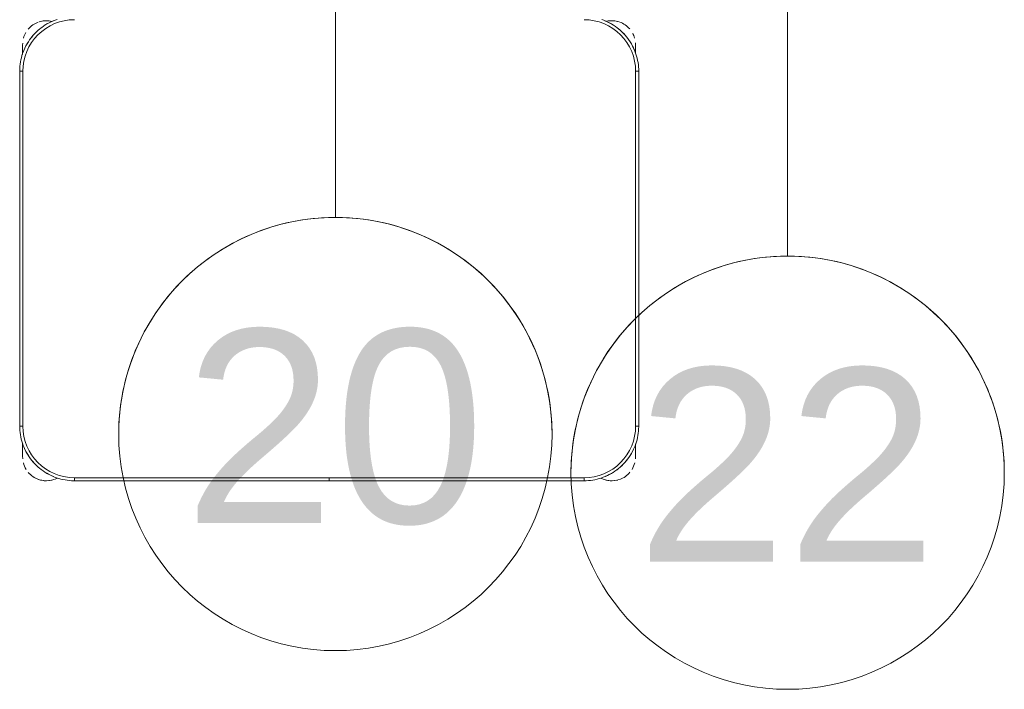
# Model space of a CAD drawing. Header units: metres. Extents: x 3 to 43.5, y -74 to -48.5.
# Tile 42 of 209: x 37.373 to 38.327, y -61.233 to -60.584. Entities that reach past the tile are written whole.
import ezdxf

# ---------------------------------------------------------------- set-up
doc = ezdxf.new("R2010")
doc.units = ezdxf.units.M
doc.layers.add('I-FURN', color=7, linetype='Continuous', lineweight=18)
doc.layers.add('M-MNTG-IDEN', color=1, linetype='Continuous', lineweight=9, true_color=0xff0000)
doc.styles.add('Arial_1', font='arial.ttf', dxfattribs={"height": 0.1874999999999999})

# ---------------------------------------------------------------- blocks, each defined once
blk = doc.blocks.new('ConjuntoParaAlunoTamanho6 - CJA06_ConjuntoParaAlunoTamanho6-V40-1PAV - FRIGORÍFICA')
at = {"layer": 'I-FURN', "color": 253, "true_color": 0xaaaaaa}
for p, q in [((-0.297125, 0.02878273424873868), (-0.297125, 0.0379715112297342)), ((-0.2971250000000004, 0.03797151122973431), (-0.2971250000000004, 0.02827850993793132)), ((0.2968749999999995, 0.03797151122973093), (0.2968749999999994, 0.02961464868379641)), ((0.2968749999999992, 0.03299232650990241), (0.2968749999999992, 0.03797151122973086)), ((-0.2999999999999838, 0.01196651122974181), (-0.2999999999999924, -0.332033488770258)), ((-0.2999999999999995, 0.01196651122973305), (-0.2969999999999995, 0.01196651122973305)), ((-0.2999999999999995, 0.01196651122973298), (-0.3000000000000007, -0.3320334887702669)), ((0.3000000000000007, 0.01196651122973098), (0.2970000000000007, 0.01196651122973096)), ((0.3000000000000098, -0.3320334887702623), (0.3000000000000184, 0.01196651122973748)), ((0.2999999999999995, -0.3320334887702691), (0.3000000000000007, 0.01196651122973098)), ((-0.3000000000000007, -0.332033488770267), (-0.2970000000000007, -0.3320334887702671)), ((0.2999999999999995, -0.3320334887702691), (0.2969999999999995, -0.3320334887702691)), ((-0.2971250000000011, -0.3483454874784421), (-0.2971250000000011, -0.353940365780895)), ((-0.2971250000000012, -0.348683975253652), (-0.2971250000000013, -0.3620284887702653)), ((0.2968749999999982, -0.3539403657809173), (0.2968749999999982, -0.3492015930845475)), ((0.2968749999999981, -0.3620284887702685), (0.2968749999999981, -0.3496064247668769)), ((-0.2971250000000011, -0.3570493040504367), (-0.2971250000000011, -0.3620284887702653)), ((0.2968749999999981, -0.3620284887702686), (0.2968749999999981, -0.3570493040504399)), ((-0.247000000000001, -0.3850334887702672), (-0.247000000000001, -0.3820334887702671)), ((-0.2469999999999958, -0.3850334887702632), (-4.999999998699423e-05, -0.3850334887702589)), ((-0.2470000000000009, -0.3850334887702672), (-5.000000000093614e-05, -0.3850334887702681)), ((-5.000000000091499e-05, -0.382033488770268), (-5.000000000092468e-05, -0.3850334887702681)), ((4.999999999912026e-05, -0.3850334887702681), (4.999999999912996e-05, -0.382033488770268)), ((5.00000000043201e-05, -0.3850334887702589), (0.2470000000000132, -0.3850334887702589)), ((4.999999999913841e-05, -0.3850334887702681), (0.2469999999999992, -0.3850334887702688)), ((0.2469999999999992, -0.3850334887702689), (0.2469999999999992, -0.3820334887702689))]:
    blk.add_line(p, q, dxfattribs=at)
at = {"layer": 'I-FURN', "color": 253, "true_color": 0xaaaaaa, "flags": 128}
for points in [[(-0.2636720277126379, 0.06227598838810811), (-0.2656705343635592, 0.06156904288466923), (-0.2676391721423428, 0.0607827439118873), (-0.2695747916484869, 0.05991834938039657), (-0.2714742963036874, 0.05897724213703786), (-0.273334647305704, 0.05796092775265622), (-0.2751528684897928, 0.05687103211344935), (-0.2769260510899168, 0.05570929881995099), (-0.2786513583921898, 0.05447758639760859), (-0.2803260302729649, 0.05317786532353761), (-0.2819473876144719, 0.05181221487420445), (-0.2835128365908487, 0.05038281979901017), (-0.2850198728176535, 0.04889196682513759), (-0.2864660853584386, 0.04734204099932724), (-0.2878491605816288, 0.04573552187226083), (-0.289166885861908, 0.04407497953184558), (-0.2904171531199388, 0.04236307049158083), (-0.2915979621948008, 0.04060253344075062), (-0.29270742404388, 0.03879618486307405), (-0.2937437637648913, 0.03694691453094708), (-0.2947053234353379, 0.03505768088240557), (-0.2955905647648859, 0.03313150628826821), (-0.2963980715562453, 0.03117147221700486), (-0.2971265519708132, 0.02918071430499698), (-0.2977748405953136, 0.02716241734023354), (-0.2983419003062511, 0.02511981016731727), (-0.2988268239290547, 0.02305616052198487), (-0.2992288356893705, 0.02097476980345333), (-0.2995472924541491, 0.01887896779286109), (-0.2997816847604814, 0.01677210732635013), (-0.299931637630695, 0.01465755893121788), (-0.2999969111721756, 0.0125387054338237), (-0.2999999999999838, 0.01196651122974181)], [(0.3000000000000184, 0.01196651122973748), (0.299957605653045, 0.01408594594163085), (0.2998304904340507, 0.01620199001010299), (0.2996188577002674, 0.01831125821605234), (0.299323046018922, 0.02041037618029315), (0.2989435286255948, 0.0224959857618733), (0.2984809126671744, 0.02456475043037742), (0.2979359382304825, 0.02661336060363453), (0.2973094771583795, 0.02863853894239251), (0.2966025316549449, 0.03063704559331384), (0.2958162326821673, 0.0326056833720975), (0.2949518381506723, 0.03454130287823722), (0.2940107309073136, 0.03644080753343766), (0.2929944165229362, 0.03830115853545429), (0.291904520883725, 0.04011937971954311), (0.2907427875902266, 0.04189256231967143), (0.2895110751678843, 0.04361786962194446), (0.2882113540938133, 0.04529254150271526), (0.2868457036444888, 0.04691389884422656), (0.2854163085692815, 0.04847934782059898), (0.2839254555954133, 0.04998638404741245), (0.2823755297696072, 0.05143259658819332), (0.2807690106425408, 0.0528156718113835), (0.2791084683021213, 0.05413339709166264), (0.2773965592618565, 0.05538366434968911), (0.2756360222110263, 0.05656447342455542), (0.2738296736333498, 0.05767393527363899), (0.2719804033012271, 0.05871027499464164), (0.2700911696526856, 0.05967183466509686), (0.2681649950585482, 0.06055707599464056), (0.2662049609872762, 0.0613645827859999), (0.2642142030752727, 0.06209306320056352)], [(-0.2971249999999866, 0.03797151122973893), (-0.2971249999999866, 0.03795791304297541), (-0.2971249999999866, 0.03791714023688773), (-0.2971249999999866, 0.03784925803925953), (-0.2971249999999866, 0.03775437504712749), (-0.2971249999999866, 0.03763264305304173), (-0.2971249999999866, 0.03748425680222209), (-0.2971249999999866, 0.03730945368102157), (-0.2971249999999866, 0.03710851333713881), (-0.2971249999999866, 0.0368817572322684), (-0.2971249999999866, 0.03662954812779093), (-0.2971249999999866, 0.03635228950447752), (-0.2971249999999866, 0.03605042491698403), (-0.2971249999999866, 0.03572443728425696), (-0.2971249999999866, 0.03537484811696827), (-0.2971249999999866, 0.03500221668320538), (-0.2971249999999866, 0.03460713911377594), (-0.2971249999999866, 0.03419024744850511), (-0.2971249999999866, 0.03375220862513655), (-0.2971249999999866, 0.0332937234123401), (-0.2971249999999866, 0.03281552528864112), (-0.2971249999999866, 0.03231837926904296), (-0.2971249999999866, 0.03180308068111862), (-0.2971249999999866, 0.03127045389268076), (-0.2971249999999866, 0.03072135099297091), (-0.2971249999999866, 0.03015665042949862), (-0.2971249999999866, 0.02957725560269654), (-0.2971249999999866, 0.02898409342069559)], [(0.2968750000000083, 0.03000167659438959), (0.2968750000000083, 0.03057043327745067), (0.2968750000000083, 0.03112383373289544), (0.2968750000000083, 0.03166099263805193), (0.2968750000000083, 0.0321810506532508), (0.2968750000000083, 0.03268317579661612), (0.2968750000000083, 0.03316656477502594), (0.2968750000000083, 0.03363044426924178), (0.2968750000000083, 0.03407407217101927), (0.2968750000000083, 0.0344967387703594), (0.2968750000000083, 0.03489776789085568), (0.2968750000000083, 0.03527651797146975), (0.2968750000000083, 0.03563238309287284), (0.2968750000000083, 0.03596479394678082), (0.2968750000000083, 0.03627321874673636), (0.2968750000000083, 0.03655716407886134), (0.2968750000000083, 0.03681617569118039), (0.2968750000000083, 0.03704983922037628), (0.2968750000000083, 0.03725778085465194), (0.2968750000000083, 0.03743966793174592), (0.2968750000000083, 0.03759520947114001), (0.2968750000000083, 0.03772415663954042), (0.2968750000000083, 0.03782630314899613), (0.2968750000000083, 0.03790148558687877), (0.2968750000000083, 0.03794958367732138), (0.2968750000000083, 0.0379705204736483)], [(-0.2970000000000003, 0.01196651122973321), (-0.2970000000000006, -0.0740334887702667), (-0.2970000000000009, -0.1600334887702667), (-0.297000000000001, -0.2460334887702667), (-0.2970000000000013, -0.3320334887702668)], [(-0.2970000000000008, -0.3320334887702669), (-0.2970000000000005, -0.2460334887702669), (-0.2970000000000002, -0.1600334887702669), (-0.2969999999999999, -0.07403348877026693), (-0.2969999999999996, 0.01196651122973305)], [(0.2969999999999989, -0.3320334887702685), (0.2969999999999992, -0.2460334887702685), (0.2969999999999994, -0.1600334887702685), (0.2969999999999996, -0.07403348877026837), (0.2969999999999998, 0.01196651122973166)], [(0.2970000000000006, 0.01196651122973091), (0.2970000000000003, -0.07403348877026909), (0.297, -0.1600334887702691), (0.2969999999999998, -0.2460334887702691), (0.2969999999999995, -0.3320334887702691)], [(-0.2999999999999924, -0.332033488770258), (-0.299957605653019, -0.3341529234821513), (-0.2998304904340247, -0.3362689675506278), (-0.2996188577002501, -0.3383782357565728), (-0.2993230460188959, -0.3404773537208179), (-0.2989435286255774, -0.3425629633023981), (-0.2984809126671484, -0.3446317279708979), (-0.2979359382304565, -0.3466803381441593), (-0.2973094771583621, -0.3487055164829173), (-0.2966025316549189, -0.350704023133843), (-0.2958162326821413, -0.3526726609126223), (-0.2949518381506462, -0.354608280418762), (-0.2940107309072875, -0.3565077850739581), (-0.2929944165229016, -0.3583681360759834), (-0.2919045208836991, -0.3601863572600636), (-0.2907427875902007, -0.3619595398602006), (-0.2895110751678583, -0.363684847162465), (-0.2882113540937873, -0.3653595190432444), (-0.2868457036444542, -0.3669808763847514), (-0.2854163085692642, -0.3685463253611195), (-0.2839254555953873, -0.3700533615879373), (-0.2823755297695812, -0.3714995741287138), (-0.2807690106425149, -0.3728826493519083), (-0.2791084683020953, -0.3742003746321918), (-0.2773965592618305, -0.3754506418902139), (-0.2756360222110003, -0.3766314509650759), (-0.2738296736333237, -0.3777409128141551), (-0.2719804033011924, -0.3787772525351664), (-0.2700911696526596, -0.379738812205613), (-0.2681649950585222, -0.3806240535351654), (-0.2662049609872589, -0.3814315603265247), (-0.2642142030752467, -0.3821600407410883), (-0.2621959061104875, -0.3828083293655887), (-0.2601532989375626, -0.3833753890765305), (-0.2580896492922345, -0.3838603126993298), (-0.256008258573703, -0.3842623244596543), (-0.2539124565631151, -0.3845807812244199), (-0.2518055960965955, -0.3848151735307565), (-0.2496910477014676, -0.3849651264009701), (-0.2475721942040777, -0.3850303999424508), (-0.2469999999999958, -0.3850334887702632)], [(0.2470000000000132, -0.3850334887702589), (0.2491194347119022, -0.3849910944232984), (0.2512354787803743, -0.3848639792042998), (0.2533447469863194, -0.3846523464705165), (0.2554438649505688, -0.3843565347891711), (0.2575294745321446, -0.3839770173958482), (0.2595982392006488, -0.3835144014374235), (0.2616468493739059, -0.3829694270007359), (0.2636720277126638, -0.3823429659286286), (0.2656705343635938, -0.3816360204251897), (0.2676391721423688, -0.3808497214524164), (0.2695747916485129, -0.3799853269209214), (0.2714742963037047, -0.3790442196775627), (0.27333464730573, -0.378027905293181), (0.2751528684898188, -0.3769380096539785), (0.2769260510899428, -0.3757762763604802), (0.2786513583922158, -0.3745445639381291), (0.2803260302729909, -0.3732448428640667), (0.2819473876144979, -0.3718791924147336), (0.283512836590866, -0.3704497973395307), (0.2850198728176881, -0.3689589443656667), (0.2864660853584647, -0.367409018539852), (0.2878491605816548, -0.36580249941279), (0.289166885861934, -0.3641419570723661), (0.2904171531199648, -0.3624300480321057), (0.2915979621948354, -0.3606695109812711), (0.292707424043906, -0.3588631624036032), (0.2937437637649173, -0.3570138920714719), (0.2947053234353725, -0.3551246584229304), (0.2955905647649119, -0.3531984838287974), (0.2963980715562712, -0.3512384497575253), (0.2971265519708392, -0.3492476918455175), (0.2977748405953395, -0.347229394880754), (0.2983419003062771, -0.3451867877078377), (0.2988268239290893, -0.3431231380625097), (0.2992288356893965, -0.3410417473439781), (0.2995472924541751, -0.3389459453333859), (0.2997816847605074, -0.3368390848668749), (0.299931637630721, -0.3347245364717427), (0.2999969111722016, -0.3326056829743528), (0.3000000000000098, -0.3320334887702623)], [(-0.2971249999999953, -0.3490694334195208), (-0.2971249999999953, -0.3497265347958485), (-0.2971249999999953, -0.3503761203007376), (-0.2971249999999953, -0.3510171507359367), (-0.2971249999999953, -0.351648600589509), (-0.2971249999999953, -0.3522694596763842), (-0.2971249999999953, -0.3528787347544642), (-0.2971249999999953, -0.353475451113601), (-0.2971249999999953, -0.3540586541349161), (-0.2971249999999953, -0.3546274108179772), (-0.2971249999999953, -0.3551808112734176), (-0.2971249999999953, -0.3557179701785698), (-0.2971249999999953, -0.356238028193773), (-0.2971249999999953, -0.3567401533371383), (-0.2971249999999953, -0.3572235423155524), (-0.2971249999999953, -0.3576874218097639), (-0.2971249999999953, -0.3581310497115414), (-0.2971249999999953, -0.3585537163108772), (-0.2971249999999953, -0.3589547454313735), (-0.2971249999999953, -0.3593334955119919), (-0.2971249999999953, -0.359689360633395), (-0.2971249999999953, -0.360021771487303), (-0.2971249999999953, -0.3603301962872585), (-0.2971249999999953, -0.3606141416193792), (-0.2971249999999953, -0.3608731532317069), (-0.2971249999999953, -0.3611068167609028), (-0.2971249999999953, -0.3613147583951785), (-0.2971249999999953, -0.3614966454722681), (-0.2971249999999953, -0.3616521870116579), (-0.2971249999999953, -0.3617811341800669), (-0.2971249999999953, -0.3618832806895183), (-0.2971249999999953, -0.3619584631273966), (-0.2971249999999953, -0.3620065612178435), (-0.2971249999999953, -0.3620274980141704)], [(0.2968750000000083, -0.3620284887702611), (0.2968750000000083, -0.3620148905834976), (0.2968750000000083, -0.3619741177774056), (0.2968750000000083, -0.3619062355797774), (0.2968750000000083, -0.3618113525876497), (0.2968750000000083, -0.3616896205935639), (0.2968750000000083, -0.3615412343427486), (0.2968750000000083, -0.361366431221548), (0.2968750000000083, -0.361165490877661), (0.2968750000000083, -0.3609387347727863), (0.2968750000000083, -0.3606865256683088), (0.2968750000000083, -0.3604092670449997), (0.2968750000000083, -0.3601074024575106), (0.2968750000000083, -0.3597814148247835), (0.2968750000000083, -0.3594318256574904), (0.2968750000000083, -0.3590591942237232), (0.2968750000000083, -0.3586641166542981), (0.2968750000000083, -0.3582472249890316), (0.2968750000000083, -0.3578091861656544), (0.2968750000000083, -0.3573507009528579), (0.2968750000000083, -0.3568725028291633), (0.2968750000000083, -0.3563753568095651), (0.2968750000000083, -0.3558600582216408), (0.2968750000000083, -0.3553274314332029), (0.2968750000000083, -0.3547783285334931), (0.2968750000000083, -0.3542136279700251), (0.2968750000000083, -0.3536342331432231), (0.2968750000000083, -0.3530410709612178), (0.2968750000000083, -0.3524350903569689), (0.2968750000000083, -0.3518172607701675), (0.2968750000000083, -0.3511885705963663), (0.2968750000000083, -0.3505500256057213), (0.2968750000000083, -0.3499026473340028)], [(-0.2470000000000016, -0.3820334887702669), (-0.1235000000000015, -0.3820334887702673), (-1.410754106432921e-15, -0.3820334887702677), (0.1234999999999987, -0.382033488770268), (0.2469999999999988, -0.3820334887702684)], [(-5.000000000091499e-05, -0.382033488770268), (-0.06178750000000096, -0.3820334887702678), (-0.123525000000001, -0.3820334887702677), (-0.185262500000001, -0.3820334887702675), (-0.247000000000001, -0.3820334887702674)], [(0.2469999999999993, -0.3820334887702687), (0.1852624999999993, -0.3820334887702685), (0.1235249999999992, -0.3820334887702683), (0.06178749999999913, -0.3820334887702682), (4.999999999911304e-05, -0.382033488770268)]]:
    blk.add_lwpolyline(points, dxfattribs=at)
at = {"layer": 'I-FURN', "color": 253, "true_color": 0xaaaaaa}
for centre, radius, start, end in [((-0.2470000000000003, 0.01196651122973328), 0.05000000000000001, 89.99999999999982, 179.9999999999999), ((-0.2469999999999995, 0.01196651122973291), 0.05, 90.00000000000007, 180.0000000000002), ((-0.274125, 0.03797151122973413), 0.02300000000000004, 109.9274386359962, 140.0230900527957), ((-0.274125, 0.03797151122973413), 0.02299999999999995, 76.78757610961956, 107.9999999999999), ((-0.274125, 0.03797151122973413), 0.02299999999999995, 76.40433790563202, 104.4669156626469), ((-0.2469999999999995, 0.01196651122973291), 0.05300000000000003, 112.4999999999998, 122.6999338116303), ((0.2469999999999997, 0.01196651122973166), 0.05000000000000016, 359.9999999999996, 89.9999999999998), ((0.2470000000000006, 0.01196651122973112), 0.05000000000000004, 1.399444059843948e-13, 90.00000000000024), ((0.2470000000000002, 0.01196651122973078), 0.05300000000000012, 57.30006590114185, 67.50000000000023), ((0.2470000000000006, 0.01196651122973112), 0.05300000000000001, 57.3000659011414, 67.49999999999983), ((0.2738749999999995, 0.03797151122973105), 0.02300000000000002, 75.53308433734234, 103.1031885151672), ((0.2738749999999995, 0.03797151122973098), 0.02299999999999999, 71.99999999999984, 102.5792801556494), ((0.2738749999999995, 0.03797151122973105), 0.02299999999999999, 41.01943934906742, 70.30682625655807), ((-0.274125, 0.03797151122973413), 0.02300000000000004, 149.9762060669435, 164.3449802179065), ((-0.2469999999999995, 0.01196651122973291), 0.05300000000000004, 127.5520064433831, 143.1496439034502), ((0.2470000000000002, 0.01196651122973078), 0.0530000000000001, 37.16069583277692, 53.14964399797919), ((0.2470000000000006, 0.01196651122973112), 0.05300000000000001, 37.16069583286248, 53.14964399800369), ((0.2738749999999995, 0.03797151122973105), 0.02299999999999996, 15.73052841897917, 28.05060290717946), ((-0.274125, 0.03797151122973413), 0.02299999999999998, 176.5668970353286, 179.9999999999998), ((-0.2469999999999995, 0.01196651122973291), 0.05300000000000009, 147.3000658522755, 157.4999999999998), ((0.2470000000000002, 0.01196651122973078), 0.05300000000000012, 22.50000000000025, 32.69993391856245), ((0.2470000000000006, 0.01196651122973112), 0.053, 22.49999999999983, 32.69993391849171), ((0.2738749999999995, 0.03797151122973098), 0.02300000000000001, 359.9999999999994, 4.009148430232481), ((-0.2470000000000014, -0.3320334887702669), 0.04999999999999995, 179.9999999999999, 269.9999999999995), ((-0.2470000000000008, -0.3320334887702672), 0.04999999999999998, 180.0000000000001, 270.0000000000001), ((0.2469999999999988, -0.3320334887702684), 0.05000000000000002, 269.9999999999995, 359.9999999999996), ((0.2469999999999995, -0.3320334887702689), 0.04999999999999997, 269.9999999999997, 2.289999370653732e-13), ((-0.2470000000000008, -0.3320334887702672), 0.05299999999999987, 202.4999999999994, 212.6999341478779), ((0.2469999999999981, -0.3320334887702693), 0.05299999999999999, 327.3000660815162, 337.4999999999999), ((0.2469999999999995, -0.3320334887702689), 0.05300000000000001, 327.3000660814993, 337.4999999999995), ((-0.2741250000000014, -0.3620284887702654), 0.02300000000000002, 179.9999999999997, 184.4122407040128), ((0.273874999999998, -0.3620284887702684), 0.02299999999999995, 355.5878378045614, 359.9999999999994), ((-0.2741250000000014, -0.3620284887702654), 0.02300000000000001, 194.4631325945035, 211.2974831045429), ((-0.2470000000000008, -0.3320334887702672), 0.05299999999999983, 217.1606955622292, 232.4479935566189), ((0.2469999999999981, -0.3320334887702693), 0.05299999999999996, 307.1606955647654, 323.1496437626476), ((0.2469999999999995, -0.3320334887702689), 0.05300000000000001, 307.1606955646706, 323.1496437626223), ((0.273874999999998, -0.3620284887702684), 0.023, 328.7027881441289, 345.5367852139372), ((-0.2741250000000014, -0.3620284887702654), 0.02299999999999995, 220.158454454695, 250.9892067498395), ((-0.2470000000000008, -0.3320334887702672), 0.05299999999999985, 237.3000661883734, 247.4999999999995), ((0.2469999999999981, -0.3320334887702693), 0.05299999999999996, 292.4999999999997, 302.6999340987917), ((0.2469999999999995, -0.3320334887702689), 0.05300000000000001, 292.4999999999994, 302.6999340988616), ((0.273874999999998, -0.3620284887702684), 0.02299999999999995, 289.6471623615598, 320.1064537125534), ((-0.2741250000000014, -0.3620284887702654), 0.02300000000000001, 241.2989573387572, 287.9999999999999), ((-0.2741250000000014, -0.3620284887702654), 0.023, 255.5330843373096, 284.4669156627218), ((-0.2741250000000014, -0.3620284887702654), 0.02300000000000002, 289.6471623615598, 297.8592504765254), ((0.273874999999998, -0.3620284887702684), 0.02299999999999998, 242.370012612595, 250.9892067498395), ((0.273874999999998, -0.3620284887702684), 0.02300000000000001, 243.5377194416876, 287.9999999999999), ((0.273874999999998, -0.3620284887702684), 0.02300000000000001, 255.5330843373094, 284.4669156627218)]:
    blk.add_arc(centre, radius, start, end, dxfattribs=at)
blk = doc.blocks.new('4 GRE - ESCOLA DE CINEMA E AUDIOVISUAL CINE REX R07_rvt-1-1PAV - FRIGORÍFICA')
at = {"layer": 'I-FURN', "color": 253, "lineweight": 18, "true_color": 0xaaaaaa}
blk.add_blockref('ConjuntoParaAlunoTamanho6 - CJA06_ConjuntoParaAlunoTamanho6-V40-1PAV - FRIGORÍFICA', (37.67274117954, -60.64629518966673), dxfattribs=at)
blk = doc.blocks.new('M_Identificador de auxiliar MEP_BTS - Em caixas-891259-1PAV - FRIGORÍFICA')
at = {"layer": 'M-MNTG-IDEN'}
blk.add_circle((4.520956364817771e-18, 3.243388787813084e-23), 0.002800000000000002, dxfattribs=at)
for centre, start, end in [((4.758693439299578e-18, 5.839239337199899e-20), 359.9999999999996, 179.9999999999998), ((4.758693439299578e-18, 8.515079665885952e-19), 179.9999999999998, 359.9999999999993)]:
    blk.add_arc(centre, 0.002800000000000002, start, end, dxfattribs=at)

msp = doc.modelspace()

# ---------------------------------------------------------------- linework, layer by layer
at = {"layer": 'M-MNTG-IDEN'}
for p, q in [((37.6787153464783, -60.40098328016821), (37.67871534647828, -60.77598328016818)), ((38.11706669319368, -60.43848328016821), (38.11706669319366, -60.81348328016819))]:
    msp.add_line(p, q, dxfattribs=at)

# ---------------------------------------------------------------- block references
at = {"lineweight": 5}
msp.add_blockref('4 GRE - ESCOLA DE CINEMA E AUDIOVISUAL CINE REX R07_rvt-1-1PAV - FRIGORÍFICA', (0, 0), dxfattribs=at)
at = {"layer": 'M-MNTG-IDEN', "xscale": 74.99999999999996, "yscale": 74.99999999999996, "zscale": 74.99999999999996}
for p in [(37.67871534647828, -60.98598328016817), (38.11706669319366, -61.02348328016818)]:
    msp.add_blockref('M_Identificador de auxiliar MEP_BTS - Em caixas-891259-1PAV - FRIGORÍFICA', p, dxfattribs=at)

# ---------------------------------------------------------------- texts
at = {"layer": 'M-MNTG-IDEN', "color": 7, "char_height": 0.1874999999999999, "width": 0.3487340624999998, "attachment_point": 1, "style": 'Arial_1'}
for s, insert in [('20', (37.53217464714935, -60.88477054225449)), ('22', (37.97052599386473, -60.9222705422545))]:
    msp.add_mtext(s, dxfattribs=dict(at, insert=insert))

doc.saveas('drawing.dxf')
